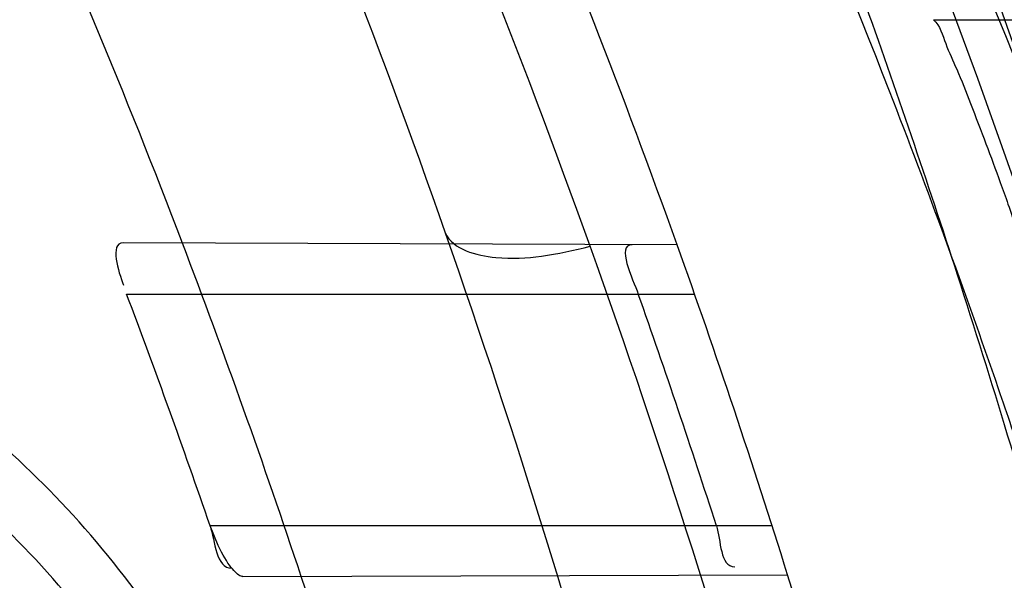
# Model space of a CAD drawing. Header units: millimetres. Extents: x 0 to 297, y 0 to 210.
# Tile 98 of 256: x 147.5941 to 147.6259, y 92.9586 to 92.9767. Entities that reach past the tile are written whole.
import ezdxf

# ---------------------------------------------------------------- set-up
doc = ezdxf.new("R2010")
doc.units = ezdxf.units.MM
doc.header["$LTSCALE"] = 16.335
doc.layers.get('0').update_dxf_attribs({"linetype": 'CONTINUOUS'})
for name, color, linetype in [('01_GLOBAL', 7, 'CONTINUOUS'), ('INTFCLR_1', 7, 'CONTINUOUS'), ('INTFCLR_144815', 7, 'CONTINUOUS')]:
    doc.layers.add(name, color=color, linetype=linetype)

msp = doc.modelspace()

# ---------------------------------------------------------------- linework, layer by layer
at = {"color": 7, "linetype": 'Continuous'}
msp.add_circle((148.0808034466, 92.1164639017), 1.9, dxfattribs=at)
at = {"color": 9, "linetype": 'Continuous'}
msp.add_arc((148.0808034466, 92.1164639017), 1.8756493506, 92.9674534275, 177.0325465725, dxfattribs=at)
at = {"layer": '01_GLOBAL', "color": 7, "linetype": 'Continuous'}
msp.add_circle((148.0808034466, 92.1164639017), 1.925, dxfattribs=at)
at = {"layer": 'INTFCLR_1', "color": 9, "linetype": 'Continuous'}
for p, q in [((147.6153413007, 92.9694472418), (147.5974134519, 92.9695098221)), ((147.5975239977, 92.9678536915), (147.6159055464, 92.9678536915)), ((147.6184151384, 92.96035369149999), (147.6002254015, 92.96035369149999)), ((147.601291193, 92.9587110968), (147.618913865, 92.9587726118))]:
    msp.add_line(p, q, dxfattribs=at)
at = {"layer": 'INTFCLR_1', "color": 7, "linetype": 'Continuous'}
msp.add_line((147.6004832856, 92.95972031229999), (147.6002254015, 92.96035369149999), dxfattribs=at)
msp.add_lwpolyline([(147.601291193, 92.9587110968), (147.6012610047, 92.9587140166), (147.6012285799, 92.95872307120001), (147.6011939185, 92.9587383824), (147.6011567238, 92.9587601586), (147.6011172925, 92.9587884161), (147.601076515, 92.9588226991), (147.6010347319, 92.95886233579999), (147.6009916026, 92.95890740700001), (147.6009469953, 92.95895860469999), (147.6009008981, 92.9590160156), (147.6008533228, 92.95907954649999), (147.6008041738, 92.9591500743), (147.6007531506, 92.9592281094), (147.6007005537, 92.95931331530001), (147.6006471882, 92.9594053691), (147.6005933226, 92.9595040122), (147.6005386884, 92.95960909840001), (147.6004832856, 92.95972031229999)], dxfattribs=at)
at = {"layer": 'INTFCLR_1', "color": 6, "linetype": 'Continuous'}
for centre, radius, start, end in [((147.3556636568, 92.8766036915), 0.3017258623, 270, 90.00000002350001), ((147.3556636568, 92.8766036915), 0.2867456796, 270, 90.00000002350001), ((147.3556636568, 92.8766036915), 0.2607760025, 18.3537618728, 20.8695998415), ((147.3556636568, 92.8766036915), 0.2757760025, 17.3348347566, 19.6736901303), ((147.3556692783, 92.8765042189), 0.2585312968, 18.9249921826, 20.6917467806), ((147.3559015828, 92.87660823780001), 0.2738307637, 17.8080597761, 19.4642371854)]:
    msp.add_arc(centre, radius, start, end, dxfattribs=at)
at = {"layer": 'INTFCLR_1', "color": 9, "linetype": 'Continuous'}
for radius, start, end in [(0.2607760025, 20.8695998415, 24.2438267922), (0.2757760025, 19.6736901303, 22.8607581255), (0.2607760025, 15.0858372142, 18.3537618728), (0.2757760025, 14.2357984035, 17.3348347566)]:
    msp.add_arc((147.3556636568, 92.8766036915), radius, start, end, dxfattribs=at)
for points, knots in [([(147.6239207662, 92.7833025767), (147.6245143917, 92.7849178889), (147.625677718, 92.78817961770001), (147.6278942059, 92.7947943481), (147.6314905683, 92.8066675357), (147.6348253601, 92.820603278), (147.6370274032, 92.8330582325), (147.637953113, 92.83941797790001), (147.6384308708, 92.8430963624), (147.6395335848, 92.8523310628), (147.6406793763, 92.8681102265), (147.6404956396, 92.88672685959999), (147.639629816, 92.89879125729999), (147.6390851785, 92.90436193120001), (147.6386841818, 92.9080669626), (147.6374452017, 92.918066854), (147.6346320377, 92.9340794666), (147.6305782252, 92.9497128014), (147.6276786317, 92.9589915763), (147.6265880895, 92.96231049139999), (147.6249290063, 92.96719941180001), (147.621186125, 92.9774204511), (147.6147225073, 92.99242174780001), (147.6073615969, 93.00659423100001), (147.6022300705, 93.01531748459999), (147.59983173, 93.0192005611), (147.598238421, 93.02173172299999), (147.5939293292, 93.0283886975), (147.5867086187, 93.03860548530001), (147.5766787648, 93.0510431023), (147.5681834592, 93.0603660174), (147.5622490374, 93.0663251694), (147.5589678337, 93.0694802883), (147.5544151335, 93.07373538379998), (147.5480427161, 93.0793069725), (147.541144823, 93.084712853), (147.5367712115, 93.0878231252), (147.5346401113, 93.08925308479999), (147.533241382, 93.0901520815), (147.5319885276, 93.09091746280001), (147.5308874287, 93.09154948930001), (147.5299491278, 93.09203983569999), (147.5291251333, 93.09242738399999), (147.5284918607, 93.0926304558), (147.5279419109, 93.0927747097), (147.5276450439, 93.0924128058), (147.5279068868, 93.09190500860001), (147.528285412, 93.09126392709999), (147.528982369, 93.0903782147), (147.5299093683, 93.0892868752), (147.53099579, 93.0880857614), (147.5321866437, 93.08680384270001), (147.5339471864, 93.0849402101), (147.5364529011, 93.0823207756), (147.5411298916, 93.0774130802), (147.546237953, 93.07190717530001), (147.5508912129, 93.0666447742), (147.5537675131, 93.0632984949), (147.5583927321, 93.0578052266), (147.5654736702, 93.0489031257), (147.5747566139, 93.03595157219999), (147.581475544, 93.0253784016), (147.5858745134, 93.0178524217), (147.5888592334, 93.01255911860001), (147.5940084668, 93.0028972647), (147.6008853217, 92.9883069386), (147.605629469, 92.9761424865), (147.6078360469, 92.9698354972)], [0, 0, 0, 0, 0.0103792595, 0.0208842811, 0.0420721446, 0.0851858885, 0.1071984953, 0.1183380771, 0.123943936, 0.1295693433, 0.1744299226, 0.2192388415, 0.2417237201, 0.2473597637, 0.2529962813, 0.2641993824, 0.3081295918, 0.3509327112, 0.3614952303, 0.3667582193, 0.3720021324, 0.3926323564, 0.4323913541, 0.4704239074, 0.4888657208, 0.4934194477, 0.497950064, 0.5069039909, 0.5412450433, 0.5733438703, 0.6032118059, 0.6172673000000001, 0.6240601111, 0.6306649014, 0.6548506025, 0.6750843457, 0.6834913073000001, 0.6872123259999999, 0.6905622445, 0.6935176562, 0.6960693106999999, 0.6982084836, 0.6999280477, 0.7014829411, 0.7024060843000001, 0.7029587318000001, 0.7038763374, 0.7054334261, 0.7076628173, 0.7105600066, 0.714112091, 0.7174145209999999, 0.7211168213, 0.7295725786, 0.7392778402, 0.7620040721, 0.7748640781, 0.7816422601, 0.7886165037, 0.8181744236, 0.8502177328, 0.884679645, 0.8936796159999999, 0.902792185, 0.9213283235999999, 0.9597006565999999, 1, 1, 1, 1]), ([(147.6125223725, 92.96940981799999), (147.6102715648, 92.9756905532), (147.6054316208, 92.9878044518), (147.598422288, 93.00232015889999), (147.5931752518, 93.01193021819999), (147.5901330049, 93.01719650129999), (147.5856466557, 93.02468820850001), (147.5787941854, 93.0352118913), (147.5693317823, 93.0480943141), (147.5621165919, 93.0569441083), (147.5574034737, 93.0624046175), (147.5544710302, 93.0657323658), (147.5497270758, 93.0709647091), (147.5445164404, 93.07644121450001), (147.5397554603, 93.0813083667), (147.53718556, 93.08392729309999), (147.5354149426, 93.0857479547), (147.5339124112, 93.08733178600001), (147.5327629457, 93.08852921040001), (147.530214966, 93.09160383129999), (147.5311764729, 93.0916036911)], [0, 0, 0, 0, 0.1351411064, 0.2639657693, 0.3262515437, 0.3568857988, 0.3871506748, 0.5031238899, 0.6110823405, 0.7107727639, 0.7343091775, 0.7571888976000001, 0.8006105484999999, 0.8773801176, 0.9101731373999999, 0.9387430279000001, 0.9512497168, 0.9624026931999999, 0.9805243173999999, 1, 1, 1, 1]), ([(147.5311764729, 93.0916036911), (147.5318287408, 93.0916035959), (147.5336257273, 93.09064726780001), (147.5357695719, 93.0894825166), (147.5378575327, 93.08815416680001), (147.540022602, 93.08673125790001), (147.5444669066, 93.0836295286), (147.5514777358, 93.0782474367), (147.5579605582, 93.07269628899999), (147.5625922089, 93.06845780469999), (147.5659282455, 93.06531718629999), (147.5719597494, 93.05938825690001), (147.580595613, 93.0501132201), (147.5907946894, 93.0377377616), (147.5981414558, 93.0275676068), (147.6025258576, 93.02094069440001), (147.60414614, 93.0184223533), (147.6065841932, 93.01456039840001), (147.6117989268, 93.0058880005), (147.6192817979, 92.99179533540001), (147.6258568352, 92.9768697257), (147.6296645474, 92.9666988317), (147.6313517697, 92.961835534), (147.6324604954, 92.9585349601), (147.6354073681, 92.94931094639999), (147.6395285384, 92.9337676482), (147.6423901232, 92.91783829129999), (147.6436501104, 92.9078915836), (147.6440578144, 92.90420708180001), (147.6446115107, 92.8986677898), (147.6454917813, 92.88667134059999), (147.6456786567, 92.8681563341), (147.6445135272, 92.85246501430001), (147.6433925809, 92.8432832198), (147.6429068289, 92.8396251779), (147.6419655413, 92.8333000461), (147.6397259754, 92.82091051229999), (147.6363346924, 92.80705067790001), (147.6326792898, 92.79524665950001), (147.6304259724, 92.7886688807), (147.6292433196, 92.78542534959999), (147.6286398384, 92.7838190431)], [0, 0, 0, 0, 0.0056084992, 0.016622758, 0.0214510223, 0.0268121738, 0.0389184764, 0.0680276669, 0.1027789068, 0.1122614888, 0.1220107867, 0.1421735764, 0.1849752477, 0.2309092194, 0.2799812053, 0.2927645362, 0.2992310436, 0.3057293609, 0.3320345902, 0.3862266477, 0.4428037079, 0.4721337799, 0.479586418, 0.4870651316, 0.5020714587, 0.5628449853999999, 0.6251697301, 0.6410581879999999, 0.6490513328, 0.6570434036, 0.6889243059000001, 0.7524504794, 0.8160576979, 0.8240355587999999, 0.8319861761, 0.8477866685, 0.8790166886, 0.9402183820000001, 0.9703167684, 0.9852456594, 1, 1, 1, 1]), ([(147.6066851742, 92.9383802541), (147.6064533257, 92.9392688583), (147.6060835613, 92.9405942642), (147.6055458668, 92.9423440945), (147.6047137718, 92.94488962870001), (147.6033320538, 92.9485570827), (147.6014874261, 92.9524338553), (147.5998290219, 92.9553134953), (147.5980981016, 92.9579551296), (147.5957168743, 92.9609407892), (147.5929709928, 92.9635035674), (147.5905965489, 92.96523885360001), (147.5881088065, 92.96677234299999), (147.5847519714, 92.968336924), (147.5811690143, 92.96944484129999), (147.5781660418, 92.9701087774), (147.575014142, 92.97065032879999), (147.5709227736, 92.9710929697), (147.5667319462, 92.9713068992), (147.5632696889, 92.9713860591), (147.5596875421, 92.9714143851), (147.5551425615, 92.9713725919), (147.5496304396, 92.971255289), (147.5459314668, 92.9711555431), (147.5440698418, 92.9711004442)], [0, 0, 0, 0, 0.0346282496, 0.0518722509, 0.0690224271, 0.1356084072, 0.1994979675, 0.2306510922, 0.2608465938, 0.3185314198, 0.3741956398, 0.4018715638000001, 0.4293205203, 0.4842875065, 0.5409793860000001, 0.570369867, 0.6002195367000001, 0.6615276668, 0.7254015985, 0.7583983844, 0.792108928, 0.8604732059, 0.9297730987, 1, 1, 1, 1]), ([(147.6078360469, 92.9698354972), (147.6101299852, 92.9632788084), (147.6142956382, 92.9498053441), (147.6182613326, 92.93248715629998), (147.6202192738, 92.9209208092), (147.6210065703, 92.9154643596), (147.6214994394, 92.91179284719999), (147.6227052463, 92.90167889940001), (147.623864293, 92.88500070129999), (147.6237011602, 92.86826331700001), (147.6230932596, 92.8580308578), (147.6228153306, 92.8542968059), (147.6223459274, 92.84873943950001), (147.6210514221, 92.8369058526), (147.6180380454, 92.81906424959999), (147.6143540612, 92.80424827), (147.6118533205, 92.7957452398), (147.6108389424, 92.79241084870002), (147.6090123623, 92.7866911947), (147.6051536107, 92.7756507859), (147.5989882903, 92.76060143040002), (147.5926455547, 92.7476790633), (147.588554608, 92.74013645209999), (147.5870705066, 92.7374761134), (147.5848652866, 92.73359496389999), (147.5801153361, 92.725595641), (147.5725777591, 92.71408438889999), (147.5633378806, 92.7015190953), (147.5566749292, 92.69332205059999), (147.5528339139, 92.6888229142), (147.551385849, 92.6871436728), (147.5489422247, 92.68435085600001), (147.5444265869, 92.6793230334), (147.5395205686, 92.6740995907), (147.5350750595, 92.669442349), (147.5324472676, 92.6667048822), (147.5302613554, 92.6642911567), (147.5288390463, 92.6627654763), (147.5269884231, 92.6599424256), (147.5301672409, 92.66119888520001), (147.5319512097, 92.6622736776), (147.5341146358, 92.6635994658), (147.5360112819, 92.6648736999), (147.5382932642, 92.66645580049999), (147.5413846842, 92.6687204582), (147.5453415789, 92.671795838), (147.5512543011, 92.676661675), (147.5565470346, 92.68140832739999), (147.5611780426, 92.68584954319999), (147.5644972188, 92.6891252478), (147.5704790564, 92.69529289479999), (147.5790048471, 92.7049106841), (147.5890158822, 92.7176983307), (147.5961841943, 92.72817403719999), (147.6004450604, 92.7349871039), (147.6020181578, 92.7375755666), (147.6043852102, 92.74154715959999), (147.6094401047, 92.750464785), (147.6166547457, 92.7649396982), (147.621618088, 92.77703676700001), (147.6239207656, 92.78330257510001)], [0, 0, 0, 0, 0.0419449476, 0.0850695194, 0.1071739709, 0.1127634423, 0.1183584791, 0.1295423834, 0.1742656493, 0.2191961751, 0.2304978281, 0.2361598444, 0.2418057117, 0.2641744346, 0.3080240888, 0.3509528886, 0.3562644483, 0.3615432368, 0.3719979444, 0.3925183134, 0.4321501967, 0.4701192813, 0.4793724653, 0.4839620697, 0.48851378, 0.5063269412, 0.5401307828, 0.5715496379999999, 0.6004673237, 0.6038923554, 0.6072711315, 0.6138564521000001, 0.6263016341, 0.6480618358, 0.6572019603, 0.6650284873, 0.6713159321, 0.6759369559, 0.6799952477, 0.6841765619, 0.6887949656, 0.6950107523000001, 0.6986911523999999, 0.7027318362, 0.7117342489, 0.7218512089, 0.7329803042, 0.7579718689, 0.7647510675, 0.7717251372, 0.7861300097, 0.8166264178, 0.8492835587, 0.8841348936, 0.8932111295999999, 0.8978052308, 0.9024247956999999, 0.92112918, 0.9596906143, 1, 1, 1, 1]), ([(147.6078360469, 92.9698354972), (147.6080940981, 92.96928506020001), (147.6094215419, 92.96895336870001), (147.6109823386, 92.9690504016), (147.612008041, 92.9692632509), (147.6125223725, 92.96940981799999)], [0, 0, 0, 0, 0.371935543, 0.6727980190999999, 1, 1, 1, 1]), ([(147.6053207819, 92.9379776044), (147.6050905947, 92.93882446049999), (147.6046020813, 92.94050522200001), (147.6035256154, 92.94377400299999), (147.6019985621, 92.9476799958), (147.6001796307, 92.9513752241), (147.5985478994, 92.954121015), (147.59684337, 92.9566449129), (147.5945016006, 92.95950026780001), (147.5918121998, 92.9619510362), (147.5894897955, 92.96361520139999), (147.5870547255, 92.965090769), (147.5837740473, 92.9666019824), (147.5802771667, 92.96768187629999), (147.5773469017, 92.9683376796), (147.5742721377, 92.9688777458), (147.5702826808, 92.969333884), (147.5661959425, 92.9695740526), (147.5628200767, 92.9696814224), (147.5593277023, 92.9697418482), (147.5548960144, 92.96974604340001), (147.5495201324, 92.9696906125), (147.545912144, 92.9696337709), (147.5440960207, 92.96960206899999)], [0, 0, 0, 0, 0.0341071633, 0.068008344, 0.1337313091, 0.1969353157, 0.2278200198, 0.2578041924, 0.3152475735, 0.3708922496, 0.3986349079, 0.4261880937, 0.4814518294, 0.5385010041, 0.5680846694, 0.5981200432, 0.6597913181, 0.7240121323, 0.7571773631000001, 0.7910568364, 0.8597590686, 0.9294057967, 1, 1, 1, 1]), ([(147.5311764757, 92.6616036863), (147.5310781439, 92.6616036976), (147.5308373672, 92.6616511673), (147.5308497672, 92.6620839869), (147.5311074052, 92.66252928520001), (147.5315528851, 92.66319115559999), (147.5322318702, 92.6640149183), (147.5335407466, 92.6654986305), (147.5355593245, 92.6676144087), (147.5383533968, 92.67047263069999), (147.5428736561, 92.67507601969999), (147.5478811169, 92.68027873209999), (147.5524841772, 92.6852758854), (147.5549756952, 92.68805332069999), (147.5564519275, 92.6897231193), (147.5603658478, 92.69419510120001), (147.5671547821, 92.70234315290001), (147.5765732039, 92.71484082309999), (147.5842592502, 92.7262958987), (147.5891039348, 92.7342592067), (147.5913524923, 92.7381219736), (147.5928653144, 92.74076896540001), (147.5970335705, 92.74827048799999), (147.6034974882, 92.7611245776), (147.6097854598, 92.7761068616), (147.6137211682, 92.7870999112), (147.6155837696, 92.7927940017), (147.6166180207, 92.7961131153), (147.6191666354, 92.8045735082), (147.6229221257, 92.8193173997), (147.6259956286, 92.83708214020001), (147.6273158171, 92.8488648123), (147.6277944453, 92.8543974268), (147.6280778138, 92.8581145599), (147.6286975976, 92.86830028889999), (147.6288639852, 92.8849640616), (147.6276820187, 92.90156740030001), (147.6264527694, 92.9116340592), (147.6259502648, 92.9152888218), (147.6251474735, 92.9207210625), (147.6231505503, 92.93223826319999), (147.6191057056, 92.949481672), (147.6148598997, 92.9628870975), (147.6125223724, 92.96940981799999)], [0, 0, 0, 0, 0.0008731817, 0.001718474, 0.0032338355, 0.0055641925, 0.0087322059, 0.0127298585, 0.0231213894, 0.0346993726, 0.0482226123, 0.08041255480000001, 0.0988155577, 0.1085507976, 0.1135449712, 0.1186069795, 0.1613231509, 0.207686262, 0.2575123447, 0.2837454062, 0.2904461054, 0.2972015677, 0.3108182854, 0.366650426, 0.4248609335, 0.4549769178, 0.4703146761, 0.4780576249, 0.4858477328, 0.5487775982, 0.6130123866, 0.6457680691, 0.6540347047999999, 0.6623246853, 0.6788711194, 0.7446474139, 0.8101273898, 0.8265053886, 0.8346996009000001, 0.8428861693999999, 0.8752668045, 0.9384714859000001, 1, 1, 1, 1])]:
    msp.add_open_spline(points, degree=3, knots=knots, dxfattribs=at)
at = {"layer": 'INTFCLR_1', "color": 6, "linetype": 'Continuous'}
for points, knots in [([(147.5524190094, 93.0916036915), (147.5518087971, 93.0916036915), (147.5529114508, 93.08950324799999), (147.5538583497, 93.08834455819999), (147.5554058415, 93.0863113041), (147.5573153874, 93.0840115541), (147.5597564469, 93.0810765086), (147.5626098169, 93.0776680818), (147.5656703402, 93.073960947), (147.5686923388, 93.0702356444), (147.571505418, 93.0666872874), (147.5740879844, 93.06335701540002), (147.5764364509, 93.0602594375), (147.5785589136, 93.05739951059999), (147.5804701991, 93.0547707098), (147.5821890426, 93.05236174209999), (147.5837330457, 93.05015870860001), (147.5851142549, 93.0481557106), (147.5863481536, 93.04633959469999), (147.5874498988, 93.04469533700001), (147.5884368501, 93.0432038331), (147.5893145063, 93.04186262), (147.590301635, 93.0403384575), (147.5913416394, 93.03871140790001), (147.5924164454, 93.0370044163), (147.5934051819, 93.03541431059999), (147.5944675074, 93.0336832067), (147.5954727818, 93.0320194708), (147.5963989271, 93.0304656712), (147.5972040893, 93.0291000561), (147.5980924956, 93.0275744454), (147.5990691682, 93.0258742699), (147.6001439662, 93.02397450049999), (147.6013258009, 93.02184928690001), (147.6026254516, 93.0194658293), (147.6040567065, 93.016782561), (147.6056293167, 93.01375936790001), (147.6073520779, 93.0103498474), (147.6092357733, 93.0064972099), (147.6112959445, 93.00212210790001), (147.6135459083, 92.9971289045), (147.6159975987, 92.99139551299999), (147.6186600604, 92.9847751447), (147.621540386, 92.9770580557), (147.6245995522, 92.96806700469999), (147.6276353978, 92.9580497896), (147.6304347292, 92.9474285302), (147.6328479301, 92.9366846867), (147.6348548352, 92.9259114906), (147.6364550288, 92.91515159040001), (147.6376568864, 92.9044033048), (147.6384643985, 92.8936919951), (147.6388848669, 92.883007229), (147.638923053, 92.8723658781), (147.6385832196, 92.8617581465), (147.6378679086, 92.85118540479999), (147.6367790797, 92.8406561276), (147.6353146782, 92.8301491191), (147.6334744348, 92.81967840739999), (147.6312492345, 92.80922126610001), (147.6286373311, 92.7987909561), (147.6256726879, 92.7885321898), (147.6225298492, 92.77894344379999), (147.6194333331, 92.7704309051), (147.6165578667, 92.7631606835), (147.613914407, 92.756913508), (147.6114912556, 92.751504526), (147.6092772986, 92.74679278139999), (147.6072566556, 92.7426627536), (147.6054148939, 92.7390284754), (147.6037381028, 92.7358200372), (147.6022167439, 92.7329849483), (147.6008394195, 92.7304773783), (147.5995919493, 92.72825221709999), (147.5984619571, 92.7262722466), (147.5974378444, 92.724505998), (147.5965123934, 92.7229325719), (147.5956788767, 92.7215330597), (147.5947260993, 92.71995062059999), (147.5936842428, 92.71824390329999), (147.5924549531, 92.71626272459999), (147.5913949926, 92.7145809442), (147.5904087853, 92.71303704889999), (147.5895314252, 92.7116777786), (147.5885421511, 92.7101629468), (147.5874297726, 92.7084808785), (147.5861816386, 92.706620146), (147.5847816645, 92.7045655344), (147.5832139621, 92.7023025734), (147.5814607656, 92.69981828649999), (147.5795082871, 92.69710583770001), (147.5773377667, 92.6941536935), (147.5749300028, 92.69095159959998), (147.5722786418, 92.6875081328), (147.5693828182, 92.6838337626), (147.5662651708, 92.67997262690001), (147.5630841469, 92.6761093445), (147.5601062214, 92.67254834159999), (147.5575479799, 92.66947614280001), (147.5555504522, 92.6670757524), (147.5539276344, 92.6649548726), (147.5529496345, 92.6637602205), (147.5517963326, 92.66160369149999), (147.5524190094, 92.66160369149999)], [0, 0, 0, 0, 0.0038604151, 0.0075016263, 0.0124785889, 0.0188917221, 0.0268498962, 0.0364677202, 0.04706947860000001, 0.0572444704, 0.0668187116, 0.0757144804, 0.08390538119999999, 0.0914099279, 0.098245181, 0.1044667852, 0.1101313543, 0.1152642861, 0.1198589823, 0.1240215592, 0.1277856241, 0.1311734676, 0.1341617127, 0.1392736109, 0.1433897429, 0.1469230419, 0.1511192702, 0.1562389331, 0.1592204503, 0.1625628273, 0.1662680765, 0.1703891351, 0.1749670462, 0.1800766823, 0.185772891, 0.1921413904, 0.1993155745, 0.2073310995, 0.2163076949, 0.2264451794, 0.2379233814, 0.250953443, 0.2658909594, 0.2830621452, 0.3030578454, 0.3259639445, 0.3492662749, 0.372530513, 0.3956109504, 0.4185782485, 0.4413347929, 0.4640172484, 0.48651927, 0.5089682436, 0.5313242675, 0.553647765, 0.5759939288, 0.5982772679, 0.6207473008, 0.6432362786, 0.6658996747, 0.6887559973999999, 0.7107777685, 0.7297237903, 0.7460531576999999, 0.7602331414, 0.7726347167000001, 0.7835467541, 0.7931663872, 0.8017211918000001, 0.8093215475, 0.8160683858, 0.8220758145, 0.8274205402, 0.8322066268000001, 0.8364980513, 0.8403368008, 0.8437547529, 0.8468031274, 0.8520223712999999, 0.8564046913, 0.8615533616, 0.8645986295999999, 0.8679945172, 0.8717882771, 0.8760445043, 0.8807522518, 0.8859628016, 0.8917731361, 0.8981681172, 0.9051985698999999, 0.9129160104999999, 0.9213486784, 0.9305434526, 0.9404096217, 0.9509435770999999, 0.9619432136, 0.9720502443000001, 0.9803711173, 0.9870628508, 0.9922716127, 0.99606073, 1, 1, 1, 1]), ([(147.5524190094, 92.66160369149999), (147.5531143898, 92.66160369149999), (147.5543203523, 92.6624163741), (147.5561744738, 92.6635325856), (147.5583002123, 92.66507723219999), (147.560928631, 92.6670898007), (147.5640582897, 92.6696593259), (147.5675074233, 92.6726544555), (147.5710070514, 92.6758564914), (147.574310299, 92.6790215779), (147.5773371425, 92.6820373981), (147.5800923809, 92.6848835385), (147.5825889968, 92.6875456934), (147.5848455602, 92.6900206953), (147.5868773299, 92.69230773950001), (147.5887011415, 92.69440843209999), (147.5903405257, 92.6963368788), (147.5918089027, 92.69809721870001), (147.59312239, 92.69969855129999), (147.5942950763, 92.7011505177), (147.5953447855, 92.7024683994), (147.5962981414, 92.7036803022), (147.5972372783, 92.7048876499), (147.5982377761, 92.70618954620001), (147.5992999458, 92.7075906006), (147.6003509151, 92.70899661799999), (147.6013832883, 92.71039607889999), (147.6024574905, 92.7118722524), (147.6036466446, 92.7135309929), (147.6049757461, 92.71541616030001), (147.6064609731, 92.7175638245), (147.6081179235, 92.7200131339), (147.6099603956, 92.72280467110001), (147.6120026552, 92.725988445), (147.6142665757, 92.7296344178), (147.6167734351, 92.73382309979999), (147.6195429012, 92.73865281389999), (147.6225956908, 92.7442536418), (147.6259494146, 92.7507780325), (147.6296263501, 92.7584542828), (147.6335547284, 92.7673916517), (147.6374822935, 92.777309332), (147.6411546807, 92.7877658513), (147.6444163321, 92.7983650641), (147.6472390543, 92.8090034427), (147.6496322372, 92.81966957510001), (147.6515947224, 92.830307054), (147.6531423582, 92.84094476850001), (147.6542785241, 92.8515373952), (147.6550140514, 92.86210180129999), (147.655355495, 92.8726275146), (147.6553083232, 92.8831163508), (147.6548760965, 92.8935745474), (147.6540611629, 92.9039954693), (147.6528633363, 92.9143835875), (147.6512816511, 92.9247373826), (147.649316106, 92.935041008), (147.6469588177, 92.94531754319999), (147.6442058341, 92.9555541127), (147.6410435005, 92.9657625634), (147.6374805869, 92.97589100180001), (147.6336594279, 92.98555735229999), (147.6298256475, 92.9943126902), (147.6262354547, 93.0018480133), (147.6229615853, 93.0082575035), (147.6199846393, 93.0137592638), (147.617284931, 93.01850609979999), (147.6148405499, 93.0226260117), (147.6126315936, 93.0262165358), (147.6106351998, 93.029359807), (147.6088346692, 93.032115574), (147.6072125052, 93.0345383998), (147.6057564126, 93.0366668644), (147.6044486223, 93.0385420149), (147.6032796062, 93.0401903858), (147.6022307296, 93.04164776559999), (147.6012884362, 93.0429399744), (147.6003875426, 93.0441606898), (147.599451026, 93.0454152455), (147.5984191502, 93.0467800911), (147.5973563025, 93.048166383), (147.5962900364, 93.04953808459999), (147.5952102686, 93.0509094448), (147.5940251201, 93.0523937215), (147.5927013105, 93.0540257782), (147.5912185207, 93.05582248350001), (147.5895625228, 93.05779146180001), (147.5877136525, 93.05994306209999), (147.5856554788, 93.0622827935), (147.583366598, 93.0648176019), (147.5808303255, 93.0675463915), (147.5780323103, 93.07046241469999), (147.5749547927, 93.0735545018), (147.5715984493, 93.0767954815), (147.5680191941, 93.0800963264), (147.5644644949, 93.08320501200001), (147.5612102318, 93.085894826), (147.5584715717, 93.08800309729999), (147.5562664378, 93.089614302), (147.5543599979, 93.09076625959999), (147.5531273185, 93.0916036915), (147.5524190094, 93.0916036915)], [0, 0, 0, 0, 0.0042187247, 0.0081401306, 0.0133978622, 0.0200459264, 0.0282638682, 0.0379443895, 0.0477615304, 0.05703690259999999, 0.0656973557, 0.0736821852, 0.0810680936, 0.0878383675, 0.0940009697, 0.0996271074, 0.1047154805, 0.1093563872, 0.1135342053, 0.1172803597, 0.1206792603, 0.1237557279, 0.1266349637, 0.1299589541, 0.1337168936, 0.1373013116, 0.1406085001, 0.1442672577, 0.148377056, 0.1529904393, 0.1582606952, 0.164218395, 0.1709303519, 0.1785521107, 0.1871652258, 0.1969659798, 0.2081658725, 0.2209392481, 0.2356613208, 0.2526660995, 0.2725685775, 0.2948769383, 0.3173640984, 0.3397873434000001, 0.3621386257, 0.3841211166, 0.4060891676, 0.4277469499, 0.4493218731, 0.470705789, 0.4919793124, 0.5131981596, 0.5343255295, 0.5554668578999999, 0.5765984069, 0.5977513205, 0.6189954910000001, 0.6402209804, 0.6617015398, 0.6832900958, 0.7050415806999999, 0.7268239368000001, 0.7463339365, 0.7630160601, 0.7774553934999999, 0.7899931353, 0.8009638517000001, 0.8105830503, 0.8190545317, 0.8265380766, 0.8331730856, 0.8390248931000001, 0.8442268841, 0.8488182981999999, 0.8528943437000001, 0.8564866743, 0.8597116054, 0.8625968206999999, 0.8656908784, 0.8692094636, 0.8729771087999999, 0.8762884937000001, 0.879749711, 0.8835661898, 0.8878115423, 0.8924986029, 0.8976989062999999, 0.9034198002, 0.9097088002, 0.9166034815, 0.9241390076, 0.9323094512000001, 0.9411199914, 0.9506041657, 0.9606137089, 0.9706541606, 0.9792553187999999, 0.9862062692, 0.9916647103, 0.9957028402, 1, 1, 1, 1])]:
    msp.add_open_spline(points, degree=3, knots=knots, dxfattribs=at)
for points in [[(147.5974134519, 92.9695098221), (147.5969588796, 92.96951140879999), (147.5972613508, 92.96857137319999), (147.5974219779, 92.9681461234)], [(147.6138888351, 92.9694523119), (147.6133520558, 92.9694541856), (147.6139039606, 92.9683597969), (147.614082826, 92.9678536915)], [(147.6166121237, 92.96035369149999), (147.6167602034, 92.9598927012), (147.6167215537, 92.95902626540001), (147.6172057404, 92.95902795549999)]]:
    msp.add_open_spline(points, degree=3, dxfattribs=at)
at = {"layer": 'INTFCLR_1', "color": 7, "linetype": 'Continuous'}
msp.add_open_spline([(147.6002254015, 92.96035369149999), (147.6003917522, 92.9598682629), (147.6004139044, 92.9589744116), (147.600926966, 92.9589834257)], degree=3, dxfattribs=at)
at = {"layer": 'INTFCLR_144815', "color": 9, "linetype": 'Continuous'}
msp.add_line((147.6236360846, 92.9767354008), (147.6396034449, 92.9767354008), dxfattribs=at)
at = {"layer": 'INTFCLR_144815', "color": 6, "linetype": 'Continuous'}
for radius in [0.3190566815, 0.3040475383]:
    msp.add_circle((147.3556636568, 92.8766036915), radius, dxfattribs=at)
for radius, start, end in [(0.4398395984, 313.9937911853, 154.5150993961), (0.3391361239, 316.9838592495, 43.0161407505)]:
    msp.add_arc((147.3556636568, 92.8766036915), radius, start, end, dxfattribs=at)
at = {"layer": 'INTFCLR_144815', "color": 9, "linetype": 'Continuous'}
for centre, radius, start, end in [((147.3556636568, 92.87660369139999), 0.3298406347, 314.0862202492, 45.9137797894), ((147.3556636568, 92.8766036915), 0.3198467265, 314.0319604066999, 45.9680396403)]:
    msp.add_arc(centre, radius, start, end, dxfattribs=at)
at = {"layer": 'INTFCLR_144815', "color": 6, "linetype": 'Continuous'}
for points, knots in [([(147.6577759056, 92.87660369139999), (147.6577759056, 92.87817500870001), (147.6577525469, 92.88131803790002), (147.6576474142, 92.88603238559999), (147.6574721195, 92.8907467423), (147.6572265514, 92.8954611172), (147.656910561, 92.9001754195), (147.656523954, 92.904889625), (147.6560665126, 92.90960350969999), (147.6555379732, 92.9143169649), (147.6549380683, 92.91902960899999), (147.6542664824, 92.923741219), (147.6535229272, 92.9284511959), (147.6527070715, 92.93315910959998), (147.6518186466, 92.93786409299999), (147.6508573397, 92.9425655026), (147.6498229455, 92.9472621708), (147.6487152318, 92.95195313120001), (147.6475341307, 92.9566368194), (147.6462795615, 92.96131189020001), (147.64495167, 92.965976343), (147.6435506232, 92.97062836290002), (147.6420768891, 92.97526542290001), (147.6405310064, 92.97988513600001), (147.6389138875, 92.98448439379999), (147.6372266, 92.9890601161), (147.6354706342, 92.99360858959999), (147.6336477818, 92.99812590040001), (147.6317603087, 93.00260760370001), (147.6298109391, 93.0070488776), (147.6278029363, 93.0114444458), (147.6257401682, 93.0157885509), (147.62362715, 93.0200749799), (147.621469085, 93.0242970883), (147.6192719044, 93.0284478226), (147.6170422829, 93.0325197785), (147.6147876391, 93.03650527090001), (147.6125161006, 93.0403964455), (147.6102364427, 93.04418540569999), (147.6079579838, 93.04786437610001), (147.6056904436, 93.05142588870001), (147.603443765, 93.05486297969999), (147.6012279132, 93.0581693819), (147.5990526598, 93.06133970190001), (147.5969273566, 93.0643695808), (147.5948607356, 93.06725579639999), (147.5928607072, 93.069996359), (147.5909342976, 93.07259041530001), (147.5890876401, 93.0750381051), (147.5873260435, 93.0773403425), (147.5856536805, 93.07949911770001), (147.5840734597, 93.0815175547), (147.5825868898, 93.0834000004), (147.5811945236, 93.0851514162), (147.5798962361, 93.08677702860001), (147.578691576, 93.08828191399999), (147.577579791, 93.08967101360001), (147.5765599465, 93.0909489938), (147.57563099, 93.0921203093), (147.5747919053, 93.09318871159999), (147.5740415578, 93.0941585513), (147.5733789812, 93.0950309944), (147.5728023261, 93.0958162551), (147.5723120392, 93.096495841), (147.5718077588, 93.09728362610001), (147.5713359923, 93.09785424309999), (147.5710071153, 93.09909758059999), (147.5713403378, 93.0991036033)], [0, 0, 0, 0, 0.0193233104, 0.0386508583, 0.0579871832, 0.0773361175, 0.09670245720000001, 0.1160893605, 0.1355016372, 0.1549417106, 0.174414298, 0.1939209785, 0.2134662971, 0.2330504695, 0.2526773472, 0.2723461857, 0.2920601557, 0.3118166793, 0.3316176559, 0.3514587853, 0.371340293, 0.3912557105, 0.4112029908, 0.4311730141, 0.4511607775, 0.4711544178, 0.4911445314, 0.5111169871, 0.5310562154, 0.5509444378, 0.5707608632, 0.5904818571, 0.6100808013, 0.6295279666, 0.6487906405, 0.6678329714, 0.6866163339, 0.7050996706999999, 0.7232399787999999, 0.7409930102, 0.7583142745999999, 0.7751600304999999, 0.7914883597, 0.8072603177, 0.8224409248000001, 0.8370001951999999, 0.8509135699, 0.8641629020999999, 0.8767346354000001, 0.8886194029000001, 0.8998117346, 0.9103161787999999, 0.9201431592, 0.929309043, 0.9378311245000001, 0.9457272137, 0.9530145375, 0.9597112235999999, 0.9658341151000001, 0.9713985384, 0.9764187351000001, 0.9809091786, 0.9848838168, 0.9883571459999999, 0.9913427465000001, 0.9959015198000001, 1, 1, 1, 1]), ([(147.5784687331, 92.65410377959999), (147.5781248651, 92.65411009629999), (147.5784667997, 92.6553861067), (147.5789335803, 92.6559818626), (147.5794381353, 92.656793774), (147.5799269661, 92.65749477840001), (147.5805020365, 92.6583039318), (147.581162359, 92.6592026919), (147.5819099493, 92.66020143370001), (147.5827456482, 92.66130133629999), (147.5836709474, 92.66250732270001), (147.5846879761, 92.6638247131), (147.5857985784, 92.6652591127), (147.5870029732, 92.6668144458), (147.5882990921, 92.66849222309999), (147.5896836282, 92.6702928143), (147.5911548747, 92.6722190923), (147.5927145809, 92.6742789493), (147.5943650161, 92.6764816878), (147.596103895, 92.67883130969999), (147.5979255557, 92.6813277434), (147.599823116, 92.6839695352), (147.6017910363, 92.68675738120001), (147.6038223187, 92.689690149), (147.6059091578, 92.6927656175), (147.6080430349, 92.6959804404), (147.610214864, 92.6993301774), (147.6124151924, 92.7028094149), (147.6146343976, 92.70641190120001), (147.6168628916, 92.71013072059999), (147.6190913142, 92.71395848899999), (147.6213106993, 92.7178875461), (147.6235126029, 92.7219101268), (147.6256891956, 92.72601851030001), (147.6278333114, 92.73020512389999), (147.6299384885, 92.73446266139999), (147.631998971, 92.73878415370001), (147.6340096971, 92.7431630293), (147.635966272, 92.7475931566), (147.6378649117, 92.7520688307), (147.6397023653, 92.75658470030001), (147.6414762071, 92.7611366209), (147.6431808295, 92.76571122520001), (147.6448144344, 92.7703031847), (147.6463777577, 92.7749136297), (147.6478725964, 92.77954824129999), (147.6492992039, 92.7842086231), (147.6506556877, 92.7888890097), (147.651941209, 92.79358669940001), (147.653154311, 92.79829575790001), (147.6542942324, 92.8030117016), (147.6553612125, 92.8077336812), (147.656355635, 92.81246156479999), (147.6572778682, 92.8171953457), (147.6581281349, 92.82193449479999), (147.6589065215, 92.8266777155), (147.6596131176, 92.831423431), (147.6602481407, 92.8361706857), (147.6608118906, 92.84091921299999), (147.6613046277, 92.8456686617), (147.6617265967, 92.8504187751), (147.6620780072, 92.8551692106), (147.6623590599, 92.8599199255), (147.662569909, 92.86467073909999), (147.6627106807, 92.8694216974), (147.6627814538, 92.87417265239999), (147.6627822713, 92.87892366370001), (147.6627131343, 92.88367460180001), (147.6625740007, 92.8884255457), (147.6623647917, 92.8931763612), (147.6620853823, 92.8979270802), (147.6617356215, 92.9026774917), (147.6613153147, 92.90742751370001), (147.6608242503, 92.91217686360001), (147.6602621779, 92.9169253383), (147.6596288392, 92.921672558), (147.6589239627, 92.9264180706), (147.6581472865, 92.93116125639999), (147.6572985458, 92.9359014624), (147.6563774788, 92.9406379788), (147.6553839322, 92.9453695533), (147.654317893, 92.950094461), (147.6531794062, 92.9548110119), (147.6519684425, 92.9595180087), (147.6506848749, 92.96421469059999), (147.6493287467, 92.9688997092), (147.6479004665, 92.97357066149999), (147.6464007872, 92.97822446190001), (147.6448306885, 92.98285783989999), (147.6431912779, 92.987467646), (147.6414839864, 92.9920503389), (147.6397106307, 92.9966019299), (147.6378734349, 93.00111803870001), (147.6359750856, 93.0055938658), (147.6340187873, 93.01002417), (147.6320083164, 93.01440325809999), (147.6299480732, 93.0187249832), (147.6278431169, 93.02298277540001), (147.6256991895, 93.02716968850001), (147.623522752, 93.0312784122), (147.6213209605, 93.0353013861), (147.6191016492, 93.0392308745), (147.6168732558, 93.0430591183), (147.6146447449, 93.04677845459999), (147.6124254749, 93.0503814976), (147.6102250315, 93.0538613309), (147.6080530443, 93.0572116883), (147.6059189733, 93.0604271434), (147.6038319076, 93.0635032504), (147.6018003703, 93.06643665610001), (147.5998321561, 93.0692251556), (147.5979341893, 93.0718677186), (147.5961124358, 93.07436445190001), (147.5943718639, 93.076716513), (147.5927164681, 93.07892596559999), (147.5911492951, 93.0809956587), (147.5896725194, 93.0829290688), (147.5882875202, 93.0847301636), (147.5869950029, 93.086403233), (147.5857951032, 93.08795275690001), (147.5846874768, 93.08938331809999), (147.5836714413, 93.09069941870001), (147.5827460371, 93.0919055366), (147.5819101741, 93.0930056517), (147.5811625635, 93.0940044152), (147.5805021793, 93.0949032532), (147.57992705, 93.09571248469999), (147.5794381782, 93.0964135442), (147.5789336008, 93.0972254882), (147.5784668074, 93.0978212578), (147.578124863, 93.0990972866), (147.5784687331, 93.0991036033)], [0, 0, 0, 0, 0.0021236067, 0.0044659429, 0.005996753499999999, 0.007775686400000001, 0.0098091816, 0.0121043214, 0.0146687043, 0.0175100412, 0.0206343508, 0.0240542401, 0.0277864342, 0.0318356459, 0.0362005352, 0.040877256, 0.0458603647, 0.0511668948, 0.0568307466, 0.06285557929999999, 0.0692156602, 0.07591263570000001, 0.0829392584, 0.09028590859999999, 0.0979403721, 0.1058876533, 0.114110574, 0.1225900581, 0.1313055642, 0.140235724, 0.1493588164, 0.1586532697, 0.1680981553, 0.1776734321, 0.1873601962, 0.1971407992, 0.2069991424, 0.2169205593, 0.2268918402, 0.236901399, 0.2469387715, 0.256994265, 0.2670652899, 0.2770813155, 0.2870874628, 0.2971238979, 0.3071487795, 0.3171804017, 0.3272115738, 0.3372204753, 0.347205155, 0.3571681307, 0.3671107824, 0.3770356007, 0.3869457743, 0.396839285, 0.4067137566, 0.4165706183, 0.4264117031, 0.436238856, 0.4460529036, 0.4558561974, 0.465649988, 0.4754369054, 0.4852183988, 0.4949970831, 0.5047743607, 0.514552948, 0.5243342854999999, 0.5341210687, 0.5439147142, 0.5537177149, 0.5635313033, 0.5733577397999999, 0.5831983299, 0.5930548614, 0.6029285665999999, 0.6128203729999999, 0.6227310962, 0.6326618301, 0.642613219, 0.6525827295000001, 0.6625684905, 0.6725713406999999, 0.6825918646, 0.692631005, 0.7026858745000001, 0.7127502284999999, 0.7228203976, 0.7328919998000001, 0.7429592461, 0.7530154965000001, 0.7630529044, 0.7730624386, 0.783033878, 0.7929554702, 0.8028140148, 0.8125949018, 0.8222819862, 0.8318577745, 0.8413032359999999, 0.8505983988, 0.8597223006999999, 0.868653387, 0.8773699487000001, 0.8858505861, 0.894074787, 0.9020233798, 0.9096791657, 0.9170272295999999, 0.9240552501, 0.9307537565, 0.9371162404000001, 0.9431389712, 0.9488208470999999, 0.9541629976, 0.959168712, 0.963842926, 0.9681919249, 0.9722229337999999, 0.9759438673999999, 0.9793632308, 0.9824892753, 0.9853304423, 0.9878949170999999, 0.9901903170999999, 0.992224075, 0.994003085, 0.9955339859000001, 0.9978763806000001, 1, 1, 1, 1]), ([(147.5574681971, 93.0916036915), (147.5570375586, 93.0916036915), (147.5576723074, 93.09011703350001), (147.5583358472, 93.0892847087), (147.5593498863, 93.0878668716), (147.5606285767, 93.08627411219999), (147.5622364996, 93.0842911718), (147.5641604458, 93.08196461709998), (147.5664090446, 93.0792472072), (147.5690057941, 93.07608910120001), (147.571947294, 93.07245933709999), (147.575225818, 93.0683255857), (147.5788235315, 93.0636601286), (147.5826928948, 93.0584672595), (147.586796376, 93.0527337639), (147.5910592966, 93.0464979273), (147.595423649, 93.0397776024), (147.5998100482, 93.03263197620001), (147.6041573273, 93.0251029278), (147.6084000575, 93.0172542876), (147.6124915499, 93.0091318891), (147.616386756, 93.0007937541), (147.6200588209, 92.9922750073), (147.6234808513, 92.9836236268), (147.6266405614, 92.9748635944), (147.6295258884, 92.9660277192), (147.6321308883, 92.9571387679), (147.6344555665, 92.9482068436), (147.6364948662, 92.939264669), (147.638256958, 92.9302947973), (147.6397385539, 92.92133242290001), (147.64094633, 92.9123580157), (147.6418802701, 92.9033999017), (147.6425442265, 92.8944514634), (147.6429407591, 92.88552087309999), (147.6430286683, 92.87957398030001), (147.6430286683, 92.8766036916)], [0, 0, 0, 0, 0.0054582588, 0.0104886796, 0.0173326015, 0.0261201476, 0.0369214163, 0.0494932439, 0.0644526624, 0.0816039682, 0.1013229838, 0.1236661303, 0.1484759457, 0.1759938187, 0.2057431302, 0.2378352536, 0.2717270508, 0.3072978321, 0.3440954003, 0.3819077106, 0.4203669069, 0.459352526, 0.498537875, 0.5379266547, 0.5772553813, 0.6165531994, 0.6557211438, 0.6946413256, 0.7335171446, 0.7719534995, 0.810488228, 0.8486376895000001, 0.8867107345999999, 0.9246290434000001, 0.9623521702, 1, 1, 1, 1]), ([(147.5857237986, 93.0916036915), (147.5853758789, 93.0916036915), (147.5856994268, 93.09031299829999), (147.5861425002, 93.0896962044), (147.5866231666, 93.08886737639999), (147.5870888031, 93.0881506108), (147.587636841, 93.0873240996), (147.5882660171, 93.08640637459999), (147.5889780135, 93.08538740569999), (147.5897734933, 93.08426604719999), (147.590653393, 93.08303795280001), (147.5916183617, 93.0816995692), (147.592668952, 93.0802468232), (147.5938053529, 93.07867577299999), (147.5950274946, 93.076982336), (147.5963347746, 93.0751626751), (147.5977261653, 93.0732130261), (147.5991999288, 93.0711300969), (147.6007536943, 93.06891097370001), (147.6023842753, 93.0665534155), (147.6040876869, 93.06405588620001), (147.605859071, 93.0614177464), (147.6076927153, 93.05863933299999), (147.6095821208, 93.05572198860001), (147.6115200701, 93.0526681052), (147.6134987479, 93.04948109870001), (147.6155098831, 93.0461653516), (147.6175449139, 93.0427261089), (147.6195951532, 93.0391693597), (147.6216519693, 93.0355016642), (147.6237069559, 93.0317299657), (147.6257520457, 93.0278614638), (147.6277796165, 93.02390347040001), (147.6297825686, 93.0198632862), (147.6317543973, 93.01574804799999), (147.633689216, 93.01156464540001), (147.635581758, 93.0073196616), (147.6374273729, 93.0030193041), (147.6392219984, 92.99866937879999), (147.6409621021, 92.9942753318), (147.6426447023, 92.9898420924), (147.6442672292, 92.9853743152), (147.6458276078, 92.98087605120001), (147.6473240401, 92.9763512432), (147.6487551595, 92.9718031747), (147.6501197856, 92.9672351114), (147.6514170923, 92.9626496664), (147.6526463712, 92.958049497), (147.6538071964, 92.9534366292), (147.6548992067, 92.948813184), (147.6559222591, 92.944180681), (147.6568762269, 92.9395408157), (147.6577611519, 92.9348946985), (147.6585770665, 92.9302436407), (147.6593241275, 92.92558837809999), (147.6600024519, 92.92092994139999), (147.6606122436, 92.91626881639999), (147.6611536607, 92.9116057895), (147.6616269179, 92.90694109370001), (147.662032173, 92.9022753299), (147.6623696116, 92.897608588), (147.6626393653, 92.8929413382), (147.6628415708, 92.8882735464), (147.6629763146, 92.88360558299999), (147.6630436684, 92.8789373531), (147.6630436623, 92.8742691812), (147.6629762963, 92.8696009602), (147.6628415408, 92.8649330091), (147.662639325, 92.8602652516), (147.6623695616, 92.85559802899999), (147.6620321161, 92.85093134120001), (147.6616268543, 92.84626561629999), (147.6611535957, 92.84160099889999), (147.6606121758, 92.8369380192), (147.6600023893, 92.8322769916), (147.659324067, 92.8276186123), (147.6585770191, 92.82296346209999), (147.6577611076, 92.8183124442), (147.6568762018, 92.81366644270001), (147.6559222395, 92.80902661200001), (147.6548992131, 92.8043942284), (147.6538072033, 92.79977078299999), (147.6526464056, 92.79515801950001), (147.6514171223, 92.79055782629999), (147.6501198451, 92.7859724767), (147.6487552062, 92.7814043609), (147.6473241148, 92.7768563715), (147.6458276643, 92.77233149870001), (147.6442673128, 92.76783330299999), (147.6426447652, 92.76336546), (147.6409621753, 92.7589322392), (147.6392220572, 92.7545381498), (147.6374274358, 92.7501882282), (147.6355818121, 92.7458878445), (147.6336892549, 92.7416428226), (147.6317544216, 92.73745938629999), (147.6297825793, 92.7333441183), (147.6277796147, 92.7293039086), (147.6257520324, 92.7253458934), (147.6237069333, 92.7214773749), (147.6216519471, 92.71770567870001), (147.6195951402, 92.7140380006), (147.6175449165, 92.7104812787), (147.6155099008, 92.70704206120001), (147.613498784, 92.7037263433), (147.6115201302, 92.7005393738), (147.6095822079, 92.69748553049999), (147.6076928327, 92.6945682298), (147.6058592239, 92.6917898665), (147.6040878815, 92.68915178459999), (147.6023844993, 92.6866542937), (147.6007539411, 92.684296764), (147.5992001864, 92.68207765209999), (147.5977264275, 92.6799947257), (147.5963350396, 92.67804507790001), (147.5950277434, 92.6762253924), (147.5938055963, 92.6745319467), (147.5926691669, 92.6729608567), (147.5916185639, 92.67150809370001), (147.5906535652, 92.67016966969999), (147.5897736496, 92.6689415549), (147.5889781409, 92.6678201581), (147.5882661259, 92.6668011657), (147.5876369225, 92.6658834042), (147.5870888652, 92.6650568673), (147.5866232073, 92.664340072), (147.5861425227, 92.6635112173), (147.585699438, 92.66289440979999), (147.5853758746, 92.66160369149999), (147.5857237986, 92.66160369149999)], [0, 0, 0, 0, 0.0022415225, 0.0046949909, 0.0062948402, 0.0081515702, 0.0102713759, 0.0126610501, 0.0153273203, 0.0182777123, 0.0215194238, 0.0250604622, 0.0289080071, 0.0330699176, 0.0375525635, 0.0423627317, 0.0475050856, 0.0529841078, 0.05880161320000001, 0.0649581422, 0.07145189, 0.07827835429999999, 0.08543053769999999, 0.0928988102, 0.1006709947, 0.1087324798, 0.1170666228, 0.1256550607, 0.1344781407, 0.1435153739, 0.1527460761, 0.1621498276, 0.1717063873, 0.1813963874, 0.1912015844, 0.2011049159, 0.2110906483, 0.2211444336, 0.2312534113, 0.241406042, 0.2515916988, 0.2618021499, 0.2720286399, 0.2822654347, 0.2925056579, 0.3027455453, 0.312979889, 0.3232065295, 0.3334216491, 0.3436244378, 0.3538122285, 0.3639852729, 0.3741416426, 0.3842825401, 0.3944068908, 0.4045165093, 0.4146106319, 0.4246916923, 0.4347594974, 0.444816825, 0.4548636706, 0.4649030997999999, 0.474935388, 0.4849637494, 0.494988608, 0.5050132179, 0.5150380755, 0.5250663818, 0.5350986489, 0.5451379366, 0.5551847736, 0.565241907, 0.5753096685, 0.5853904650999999, 0.5954845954, 0.6055938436, 0.615718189, 0.6258587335, 0.636015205, 0.6461877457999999, 0.6563757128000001, 0.6665780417, 0.6767934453, 0.6870195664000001, 0.6972543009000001, 0.7074936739, 0.7177343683, 0.7279706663, 0.7381976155, 0.7484076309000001, 0.7585937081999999, 0.7687462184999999, 0.7788551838, 0.7889090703, 0.7988948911, 0.808798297, 0.8186035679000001, 0.82829363, 0.8378502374, 0.8472540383, 0.8564847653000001, 0.8655219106, 0.8743449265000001, 0.8829333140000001, 0.8912673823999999, 0.8993287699, 0.9071008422, 0.9145690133, 0.9217210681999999, 0.9285473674, 0.9350409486, 0.9411974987, 0.9470149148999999, 0.9524939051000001, 0.9576363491, 0.9624464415, 0.9669292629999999, 0.9710911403, 0.9749388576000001, 0.9784798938, 0.9817217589, 0.9846721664, 0.9873385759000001, 0.9897282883, 0.9918482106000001, 0.9937049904, 0.9953049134, 0.9977584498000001, 1, 1, 1, 1]), ([(147.6636860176, 92.87660369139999), (147.6636860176, 92.8782804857), (147.6636600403, 92.8816344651), (147.6635431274, 92.88666501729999), (147.6633482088, 92.89169513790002), (147.6630751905, 92.89672457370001), (147.6627239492, 92.9017529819), (147.6622943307, 92.9067800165), (147.6617861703, 92.9118051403), (147.6611992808, 92.9168278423), (147.6605334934, 92.9218473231), (147.6597886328, 92.9268628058), (147.6589645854, 92.93187312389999), (147.6580612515, 92.9368771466), (147.6570786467, 92.9418732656), (147.6560168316, 92.9468598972), (147.654876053, 92.95183488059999), (147.6536566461, 92.9567960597), (147.6523592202, 92.9617406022), (147.6509845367, 92.96666563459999), (147.6495337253, 92.97156755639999), (147.6480081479, 92.97644266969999), (147.6464096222, 92.98128656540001), (147.6447403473, 92.9860945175), (147.6430030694, 92.99086114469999), (147.6412010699, 92.9955806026), (147.6393382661, 93.0002464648), (147.6374192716, 93.00485172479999), (147.6354494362, 93.00938884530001), (147.633434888, 93.01384978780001), (147.6313825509, 93.0182260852), (147.629300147, 93.02250892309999), (147.6271961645, 93.0266892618), (147.6250797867, 93.0307579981), (147.6229607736, 93.03470617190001), (147.6208493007, 93.03852519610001), (147.6187557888, 93.0422070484), (147.6166906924, 93.04574449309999), (147.6146642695, 93.0491312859), (147.612686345, 93.0523623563), (147.6107660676, 93.0554339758), (147.6089118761, 93.0583435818), (147.6071314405, 93.06108967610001), (147.6054316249, 93.0636717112), (147.6038179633, 93.06609072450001), (147.6022945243, 93.06834936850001), (147.6008639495, 93.0704517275), (147.599527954, 93.0724025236), (147.5982875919, 93.07420671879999), (147.5971433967, 93.07586935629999), (147.5960957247, 93.0773950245), (147.5951440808, 93.07878911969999), (147.594289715, 93.08005332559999), (147.5935275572, 93.0811998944), (147.5928718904, 93.0822063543), (147.5921312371, 93.08338835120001), (147.5915370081, 93.0843794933), (147.5904287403, 93.08650095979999), (147.5910646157, 93.0865120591)], [0, 0, 0, 0, 0.0222607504, 0.0445259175, 0.0667999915, 0.0890869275, 0.1113912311, 0.1337160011, 0.1560653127, 0.1784412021, 0.2008472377, 0.2232837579, 0.2457532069, 0.2682540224, 0.2907870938, 0.3133484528, 0.3359368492, 0.3585452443, 0.3811695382, 0.4037989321, 0.4264253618, 0.449034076, 0.4716120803, 0.4941403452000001, 0.5165983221, 0.5389621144, 0.56120409, 0.583292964, 0.605193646, 0.6268674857, 0.6482720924, 0.6693618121, 0.6900881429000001, 0.7104002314, 0.7302460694, 0.7495737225, 0.7683324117, 0.7864733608, 0.8039516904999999, 0.8207275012, 0.8367665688, 0.8520421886, 0.8665309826, 0.8802146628, 0.8930816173, 0.9051346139, 0.9163830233, 0.9268408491, 0.9365240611, 0.9454496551, 0.95363472, 0.9610964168, 0.9678511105, 0.9739142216, 0.9793007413, 0.9840264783, 0.9915569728, 1, 1, 1, 1]), ([(147.6784438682, 92.8766036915), (147.6784438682, 92.87979092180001), (147.6783441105, 92.88616878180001), (147.6778959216, 92.8957324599), (147.6771473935, 92.90529317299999), (147.6760969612, 92.9148483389), (147.6747420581, 92.9243943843), (147.673080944, 92.9339256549), (147.6711107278, 92.9434335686), (147.6688305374, 92.95290712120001), (147.6662395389, 92.9623313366), (147.6633404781, 92.97168751), (147.6601376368, 92.9809511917), (147.6566415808, 92.99009304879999), (147.6528667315, 92.9990760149), (147.6488373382, 93.00785824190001), (147.644584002, 93.0163887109), (147.6401506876, 93.0246114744), (147.6355911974, 93.0324652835), (147.6309694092, 93.0398874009), (147.6263583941, 93.0468189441), (147.6218346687, 93.0532073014), (147.6174746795, 93.05901366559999), (147.6133454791, 93.06421341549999), (147.6095065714, 93.06880252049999), (147.6059986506, 93.07278918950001), (147.6028503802, 93.0761974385), (147.6000765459, 93.0790546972), (147.5976814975, 93.08140269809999), (147.5956644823, 93.08325365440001), (147.5940163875, 93.084698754), (147.5925791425, 93.08573158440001), (147.5916296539, 93.0865219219), (147.5910646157, 93.0865120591)], [0, 0, 0, 0, 0.0408499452, 0.0817377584, 0.1226908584, 0.1637418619, 0.2049215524, 0.2462459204, 0.2877224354, 0.329349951, 0.3711123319, 0.4129705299, 0.4548685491, 0.4967167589, 0.5383929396, 0.579731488, 0.6205367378, 0.6605415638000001, 0.6994421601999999, 0.7369113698, 0.7725873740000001, 0.8061275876, 0.8372253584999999, 0.8656390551, 0.8912193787, 0.9139002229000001, 0.9336943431, 0.9506758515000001, 0.9649483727, 0.9766362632, 0.9858655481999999, 0.9927569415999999, 1, 1, 1, 1]), ([(147.6236360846, 92.9767354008), (147.6238492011, 92.9765389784), (147.6240160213, 92.97593031), (147.6244381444, 92.9750531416), (147.6248578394, 92.9739596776), (147.625330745, 92.9727424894), (147.625730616, 92.97165318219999), (147.6260596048, 92.9707376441), (147.6263203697, 92.96999626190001), (147.6264958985, 92.9694886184), (147.6265789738, 92.9692456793)], [0, 0, 0, 0, 0.1079592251, 0.2200941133, 0.3678942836, 0.5419518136, 0.7072646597, 0.7999207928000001, 0.9043619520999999, 1, 1, 1, 1])]:
    msp.add_open_spline(points, degree=3, knots=knots, dxfattribs=at)
at = {"layer": 'INTFCLR_144815', "color": 9, "linetype": 'Continuous'}
for points, knots in [([(147.6003967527, 93.0983297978), (147.6002699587, 93.0982222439), (147.6003543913, 93.0975835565), (147.6007976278, 93.0966849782), (147.6016355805, 93.0951843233), (147.6035026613, 93.09230168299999), (147.6055302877, 93.0893705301), (147.6075204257, 93.0865137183), (147.6091591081, 93.0841641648), (147.612407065, 93.0794932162), (147.6174934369, 93.0720246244), (147.6221738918, 93.0647896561), (147.625472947, 93.05947430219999), (147.6278293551, 93.05560654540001), (147.6320856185, 93.0484104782), (147.63816525, 93.03742805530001), (147.6439951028, 93.02576471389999), (147.6479689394, 93.0170858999), (147.650242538, 93.01187456), (147.6536751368, 93.00373557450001), (147.6585611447, 92.9910420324), (147.6643285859, 92.97333743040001), (147.668442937, 92.9578552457), (147.6709195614, 92.94660942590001), (147.6722257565, 92.9399834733), (147.6740667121, 92.92984796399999), (147.6762781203, 92.91436760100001), (147.6773991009, 92.9004819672), (147.6777474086, 92.8934645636)], [0, 0, 0, 0, 0.0022439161, 0.0070120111, 0.0145616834, 0.0248857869, 0.0536624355, 0.0624935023, 0.07189207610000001, 0.0923184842, 0.1392770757, 0.19383471, 0.2085944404, 0.2237059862, 0.2549574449, 0.3214227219, 0.3930725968, 0.4308712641, 0.4502345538, 0.469804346, 0.5500822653, 0.6337070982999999, 0.7209882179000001, 0.7661541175, 0.7890968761, 0.8121288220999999, 0.9051772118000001, 1, 1, 1, 1]), ([(147.6828247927, 92.8933478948), (147.6824699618, 92.90031727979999), (147.6813310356, 92.9141090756), (147.6790847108, 92.92948083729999), (147.6772117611, 92.9395435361), (147.675886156, 92.94612390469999), (147.6733668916, 92.9572926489), (147.6691859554, 92.97266851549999), (147.6633201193, 92.99024548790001), (147.6583590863, 93.0028452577), (147.6548702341, 93.01092203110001), (147.6525599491, 93.01609584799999), (147.6485202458, 93.0247130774), (147.6425940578, 93.0362910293), (147.6364157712, 93.0471872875), (147.6320916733, 93.05432647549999), (147.6296958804, 93.05816319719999), (147.6263427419, 93.06343873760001), (147.6215825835, 93.07061546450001), (147.6164150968, 93.07802316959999), (147.6131130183, 93.0826539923), (147.6114464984, 93.08498341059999), (147.6094224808, 93.0878151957), (147.6073605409, 93.0907202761), (147.6054587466, 93.0935748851), (147.604605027, 93.0950620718), (147.6041506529, 93.095945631), (147.6040612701, 93.0965819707), (147.6041871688, 93.0966868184)], [0, 0, 0, 0, 0.0945441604, 0.1873460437, 0.2103231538, 0.2332131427, 0.2782846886, 0.3654193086, 0.4489587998, 0.529211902, 0.5487834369, 0.5681546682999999, 0.6059759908, 0.6777110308, 0.7443035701, 0.7756315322, 0.7907861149, 0.80558492, 0.8603198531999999, 0.9074428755, 0.9279435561, 0.9373780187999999, 0.9462430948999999, 0.9751197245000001, 0.985468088, 0.9930239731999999, 0.9977802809, 1, 1, 1, 1])]:
    msp.add_open_spline(points, degree=3, knots=knots, dxfattribs=at)

doc.saveas('drawing.dxf')
